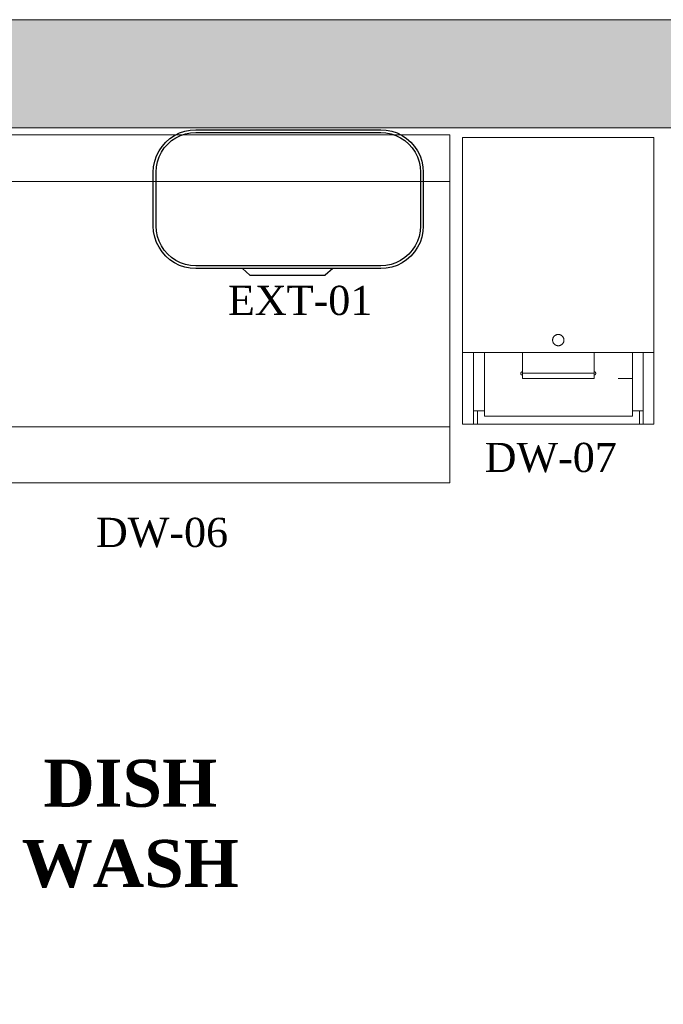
# Model space of a CAD drawing. Extents: x 3940905 to 4145695, y 925352 to 1109797.
# Tile 227 of 256: x 3978206 to 3979573, y 1100216 to 1102308. Entities that reach past the tile are written whole.
import ezdxf

# ---------------------------------------------------------------- set-up
doc = ezdxf.new("R2010")
doc.units = 0
doc.header["$LTSCALE"] = 750
doc.header["$MEASUREMENT"] = 0
doc.linetypes.add('DASHED', pattern=[0.75, 0.5, -0.25])
doc.layers.get('0').update_dxf_attribs({"linetype": 'CONTINUOUS', "lineweight": 0})
for name, color, linetype, lineweight in [('CKD Equipments', 252, 'CONTINUOUS', 0), ('HATCH', 7, 'CONTINUOUS', 0), ('wall', 7, 'CONTINUOUS', 25)]:
    doc.layers.add(name, color=color, linetype=linetype, lineweight=lineweight)
for name, color, linetype in [('Edges', 7, 'CONTINUOUS'), ('PDF_A - TEXT', 7, 'CONTINUOUS'), ('TEXT', 7, 'CONTINUOUS')]:
    doc.layers.add(name, color=color, linetype=linetype)
doc.styles.add('CKD_Dimension Text', font='BOOKOS.TTF')

# ---------------------------------------------------------------- blocks, each defined once
blk = doc.blocks.new('boilerplan')
at = {"layer": 'Edges'}
for p, q in [((245.5, 331.4), (255.3, 337.9)), ((255.3, 337.9), (265.9, 343.2)), ((258.2, 332.9), (268.1, 337.8)), ((265.9, 343.2), (277.1, 347)), ((268.1, 337.8), (278.6, 341.4)), ((277.1, 347), (288.7, 349.3)), ((278.6, 341.4), (289.4, 343.5)), ((288.7, 349.3), (300.3, 350)), ((289.4, 343.5), (300.5, 344.2)), ((300.3, 350), (693.6, 350)), ((300.5, 344.2), (693.4, 344.2)), ((693.4, 344.2), (704.4, 343.5)), ((693.6, 350), (705.1, 349.3)), ((704.4, 343.5), (715.2, 341.4)), ((705.1, 349.3), (716.7, 347)), ((715.2, 341.4), (725.7, 337.8)), ((716.7, 347), (727.9, 343.2)), ((725.7, 337.8), (735.6, 332.9)), ((727.9, 343.2), (738.5, 337.9)), ((738.5, 337.9), (748.3, 331.4)), ((222.3, 304.9), (228.8, 314.7)), ((228.8, 314.7), (236.6, 323.6)), ((233.4, 311.2), (240.7, 319.5)), ((236.6, 323.6), (245.5, 331.4)), ((240.7, 319.5), (249, 326.8)), ((249, 326.8), (258.2, 332.9)), ((735.6, 332.9), (744.8, 326.8)), ((744.8, 326.8), (753.1, 319.5)), ((748.3, 331.4), (757.2, 323.6)), ((753.1, 319.5), (760.4, 311.2)), ((757.2, 323.6), (765, 314.7)), ((765, 314.7), (771.6, 304.9)), ((213.3, 283.1), (217, 294.3)), ((217, 294.3), (222.3, 304.9)), ((222.4, 292.1), (227.3, 302)), ((227.3, 302), (233.4, 311.2)), ((760.4, 311.2), (766.6, 302)), ((766.6, 302), (771.4, 292.1)), ((771.6, 304.9), (776.8, 294.3)), ((776.8, 294.3), (780.6, 283.1)), ((210.9, 271.5), (213.3, 283.1)), ((216.7, 270.8), (218.8, 281.6)), ((218.8, 281.6), (222.4, 292.1)), ((771.4, 292.1), (775, 281.6)), ((775, 281.6), (777.1, 270.8)), ((780.6, 283.1), (782.9, 271.5)), ((210.2, 259.9), (210.9, 271.5)), ((210.2, 145), (210.2, 259.9)), ((216, 259.8), (216.7, 270.8)), ((216, 145.2), (216, 259.8)), ((777.1, 270.8), (777.9, 259.8)), ((777.9, 259.8), (777.9, 145.2)), ((782.9, 271.5), (783.6, 259.9)), ((783.6, 259.9), (783.6, 145)), ((210.9, 133.4), (210.2, 145)), ((213.3, 121.9), (210.9, 133.4)), ((216.7, 134.2), (216, 145.2)), ((218.8, 123.4), (216.7, 134.2)), ((777.1, 134.2), (775, 123.4)), ((777.9, 145.2), (777.1, 134.2)), ((782.9, 133.4), (780.6, 121.9)), ((783.6, 145), (782.9, 133.4)), ((217, 110.7), (213.3, 121.9)), ((222.3, 100.1), (217, 110.7)), ((222.4, 112.9), (218.8, 123.4)), ((227.3, 103), (222.4, 112.9)), ((771.4, 112.9), (766.6, 103)), ((775, 123.4), (771.4, 112.9)), ((776.8, 110.7), (771.6, 100.1)), ((780.6, 121.9), (776.8, 110.7)), ((228.8, 90.3), (222.3, 100.1)), ((233.4, 93.8), (227.3, 103)), ((236.6, 81.4), (228.8, 90.3)), ((240.7, 85.5), (233.4, 93.8)), ((249, 78.2), (240.7, 85.5)), ((753.1, 85.5), (744.8, 78.2)), ((760.4, 93.8), (753.1, 85.5)), ((765, 90.3), (757.2, 81.4)), ((766.6, 103), (760.4, 93.8)), ((771.6, 100.1), (765, 90.3)), ((245.5, 73.6), (236.6, 81.4)), ((255.3, 67), (245.5, 73.6)), ((258.2, 72), (249, 78.2)), ((265.9, 61.8), (255.3, 67)), ((268.1, 67.2), (258.2, 72)), ((278.6, 63.6), (268.1, 67.2)), ((289.4, 61.4), (278.6, 63.6)), ((715.2, 63.6), (704.4, 61.4)), ((725.7, 67.2), (715.2, 63.6)), ((735.6, 72), (725.7, 67.2)), ((738.5, 67), (727.9, 61.8)), ((744.8, 78.2), (735.6, 72)), ((748.3, 73.6), (738.5, 67)), ((757.2, 81.4), (748.3, 73.6)), ((277.1, 58), (265.9, 61.8)), ((288.7, 55.7), (277.1, 58)), ((300.3, 55), (288.7, 55.7)), ((300.5, 60.7), (289.4, 61.4)), ((399.3, 55), (300.3, 55)), ((693.4, 60.7), (300.5, 60.7)), ((399.3, 55), (414.9, 41.1)), ((591.2, 55), (399.3, 55)), ((591.2, 55), (575.6, 41.1)), ((693.6, 55), (591.2, 55)), ((704.4, 61.4), (693.4, 60.7)), ((705.1, 55.7), (693.6, 55)), ((716.7, 58), (705.1, 55.7)), ((727.9, 61.8), (716.7, 58)), ((414.9, 41.1), (575.6, 41.1))]:
    blk.add_line(p, q, dxfattribs=at)
blk = doc.blocks.new('G$C6845078B')
blk.add_blockref('boilerplan', (-210.2, -41.1))

msp = doc.modelspace()

# ---------------------------------------------------------------- hatches: boundary and pattern name
at = {"layer": 'HATCH'}
h = msp.add_hatch(color=8, dxfattribs=at)
h.dxf.hatch_style = 1
h.paths.add_polyline_path([(3989564.2, 1102308.4), (3976969.2, 1102308.4), (3976969.2, 1088263.4), (3976839.2, 1088263.4), (3976839.2, 1074300.4), (3977002.2, 1074300.4), (3977002.2, 1067776.4), (3977459.2, 1067776.4), (3977459.2, 1072350.4), (3977459.2, 1074463.4), (3977069.2, 1074463.4), (3977069.2, 1088033.5), (3977194.2, 1088033.4), (3977194.2, 1102078.4), (3989564.2, 1102078.4)])

# ---------------------------------------------------------------- linework, layer by layer
at = {"layer": 'CKD Equipments', "color": 252, "true_color": 0x989898}
for p, q in [((3979120, 1102064.1), (3977940.1, 1102064.1)), ((3979120, 1101324.3), (3979120, 1102064.1)), ((3979120, 1101964.4), (3977940.1, 1101964.4)), ((3979120, 1101443.3), (3977940.1, 1101443.3)), ((3979120, 1101349.2), (3979120, 1101443.3)), ((3977940.1, 1101324.3), (3979120, 1101324.3))]:
    msp.add_line(p, q, dxfattribs=at)
at = {"layer": 'CKD Equipments', "linetype": 'DASHED', "ltscale": 25}
for p, q in [((3979553.5, 1102058.3), (3979147, 1102058.3)), ((3979147, 1102058.3), (3979147, 1101601.3)), ((3979553.5, 1101601.3), (3979553.5, 1102058.3)), ((3979147, 1101601.3), (3979553.5, 1101601.3)), ((3979147, 1101601.3), (3979147, 1101448.7)), ((3979170.4, 1101601.3), (3979170.4, 1101448.7)), ((3979193.3, 1101601.3), (3979193.3, 1101466)), ((3979426.8, 1101601.3), (3979274.2, 1101601.3)), ((3979274.2, 1101601.3), (3979274.2, 1101545.9)), ((3979426.8, 1101545.9), (3979426.8, 1101601.3)), ((3979507.7, 1101601.3), (3979507.7, 1101466)), ((3979530.6, 1101601.3), (3979530.6, 1101448.7)), ((3979553.5, 1101601.3), (3979553.5, 1101448.7)), ((3979274.2, 1101557.1), (3979426.8, 1101557.1)), ((3979274.2, 1101545.9), (3979426.8, 1101545.9)), ((3979477.7, 1101545.9), (3979507.7, 1101545.9)), ((3979170.4, 1101477.2), (3979193.3, 1101477.2)), ((3979178.5, 1101477.2), (3979178.5, 1101448.7)), ((3979530.6, 1101477.2), (3979507.7, 1101477.2)), ((3979522.5, 1101477.2), (3979522.5, 1101448.7)), ((3979193.3, 1101466), (3979507.7, 1101466)), ((3979553.5, 1101448.7), (3979147, 1101448.7))]:
    msp.add_line(p, q, dxfattribs=at)
msp.add_circle((3979350.3, 1101627.5), 12, dxfattribs=at)
for points in [[(3979273.9, 1101560.1), (3979272.1, 1101560.1), (3979270.6, 1101558.6), (3979270.6, 1101556.8), (3979270.6, 1101555), (3979272.1, 1101553.5), (3979273.9, 1101553.5), (3979273.9, 1101553.5), (3979273.9, 1101553.5), (3979273.9, 1101553.5)], [(3979426.6, 1101553.5), (3979428.4, 1101553.5), (3979429.9, 1101555), (3979429.9, 1101556.8), (3979429.9, 1101558.6), (3979428.4, 1101560.1), (3979426.6, 1101560.1), (3979426.6, 1101560.1), (3979426.6, 1101560.1), (3979426.6, 1101560.1)]]:
    msp.add_open_spline(points, degree=3, knots=[0, 0, 0, 0, 1, 1, 1, 1.25, 1.5, 1.75, 2, 2, 2, 2], dxfattribs=at)
at = {"layer": 'wall', "lineweight": 0, "ltscale": 2}
msp.add_lwpolyline([(3989564.2, 1102308.4), (3976969.2, 1102308.4), (3976969.2, 1088263.4), (3976839.2, 1088263.4), (3976839.2, 1074300.4), (3977002.2, 1074300.4), (3977002.2, 1067776.4), (3977459.2, 1067776.4), (3977459.2, 1074463.4), (3977069.2, 1074463.4), (3977069.2, 1088033.5), (3977194.2, 1088033.4), (3977194.2, 1102078.4), (3989564.2, 1102078.4)], close=True, dxfattribs=at)

# ---------------------------------------------------------------- block references
at = {"layer": 'CKD Equipments', "ltscale": 10}
msp.add_blockref('G$C6845078B', (3978490.1, 1101765.7), dxfattribs=at)

# ---------------------------------------------------------------- texts
at = {"layer": 'PDF_A - TEXT', "width": 784.973, "attachment_point": 1, "style": 'CKD_Dimension Text'}
for s, insert, char_height in [('\\pxqc;EXT-01', (3978409.5, 1101742.9), 61.963), ('DW-07', (3979194, 1101409.2), 61.96), ('DW-06', (3978368.3, 1101249.9), 61.96)]:
    msp.add_mtext(s, dxfattribs=dict(at, insert=insert, char_height=char_height))
at = {"layer": 'TEXT', "color": 30, "insert": (3978441.3, 1100735.9), "char_height": 100, "width": 772.394, "attachment_point": 2, "line_spacing_factor": 1.022253, "style": 'CKD_Dimension Text'}
msp.add_mtext('{\\fBookman Old Style|b1|i0|c0|p18;DISH WASH}', dxfattribs=at)

doc.saveas('drawing.dxf')
